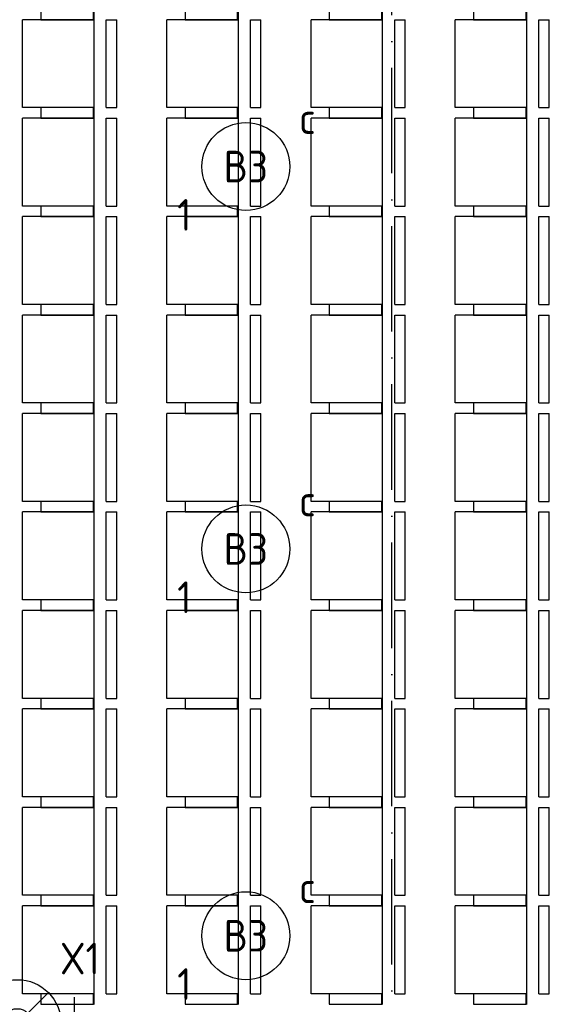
# Model space of a CAD drawing. Header units: millimetres. Extents: x 84333 to 240712, y -2244 to 84291.
# Tile 48 of 88: x 163901 to 166913, y 51851 to 57451. Entities that reach past the tile are written whole.
import ezdxf
from ezdxf.enums import TextEntityAlignment as Align

# ---------------------------------------------------------------- set-up
doc = ezdxf.new("R2010")
doc.units = ezdxf.units.MM
doc.header["$LTSCALE"] = 100
doc.linetypes.add('DASHDOT', pattern=[9, 6, -1.5, 0, -1.5])
doc.layers.get('0').update_dxf_attribs({"linetype": 'CONTINUOUS'})
for name, color, linetype in [('AFDELING', 4, 'CONTINUOUS'), ('AL$7----_STRAMIEN', 1, 'DASHDOT'), ('AL32----_BINNENKOZ', 7, 'CONTINUOUS'), ('EB63101-_ATTRIB', 2, 'CONTINUOUS'), ('EB63501-_ATTRIB', 2, 'CONTINUOUS'), ('EL63101-_LICHT-ARM', 3, 'CONTINUOUS'), ('EL63501-_NOODVRL-ARM', 3, 'CONTINUOUS'), ('EL6441--_DATACOM', 3, 'CONTINUOUS')]:
    doc.layers.add(name, color=color, linetype=linetype)
doc.styles.add('1_8', font='ISO', dxfattribs={"height": 1.8})
doc.styles.add('TECHNIC', font='technic_.ttf')

# ---------------------------------------------------------------- blocks, each defined once
blk = doc.blocks.new('EJ3T01')
at = {"color": 0}
for p, q in [((-1.768, 1.768), (1.768, -1.768)), ((1.768, 1.768), (-1.768, -1.768)), ((-3.25, -1.5), (-3.25, 1.5)), ((3.25, -1.5), (3.25, 1.5)), ((-3.25, 0.525), (-2.444, 0.525)), ((-3.25, 0.175), (-2.494, 0.175)), ((2.444, 0.525), (3.25, 0.525)), ((2.494, 0.175), (3.25, 0.175)), ((-3.25, -0.175), (-2.494, -0.175)), ((-3.25, -0.525), (-2.444, -0.525)), ((2.444, -0.525), (3.25, -0.525)), ((2.494, -0.175), (3.25, -0.175))]:
    blk.add_line(p, q, dxfattribs=at)
at = {"color": 6}
blk.add_lwpolyline([(1.768, -1.768), (1.75, -1.75)], dxfattribs=at)
at = {"color": 0}
for radius in [2.5, 0.85, 0.5]:
    blk.add_circle((0, 0), radius, dxfattribs=at)
at = {"color": 6, "style": '1_8'}
for tag, flags, p in [('A_CODE', 8, (-3.5, 2.75)), ('SCHAK', 8, (3.5, 2.75)), ('GROEP', 8, (-3.5, -2.75)), ('KAST', 9, (3.5, -2.75))]:
    blk.add_attdef(tag, text='', height=1.8, dxfattribs=dict(at, flags=flags)).set_placement(p, align=Align.MIDDLE)
blk = doc.blocks.new('ES3G00')
at = {"color": 0}
blk.add_circle((0, 0), 2.5, dxfattribs=at)
at = {"color": 0, "style": '1_8'}
for tag, flags, p in [('SCHAK', 8, (3.5, 2.75)), ('A_CODE', 8, (0, 0)), ('GROEP', 8, (-3.5, -2.75)), ('KAST', 9, (3.5, -2.75))]:
    blk.add_attdef(tag, text='', height=1.8, dxfattribs=dict(at, flags=flags)).set_placement(p, align=Align.MIDDLE)
blk = doc.blocks.new('A$C13e6995e')
at = {"layer": 'AL$7----_STRAMIEN', "color": 1}
blk.add_lwpolyline([(81684.9, 40820), (81684.9, 79257.4)], dxfattribs=at)
at = {"layer": 'AL32----_BINNENKOZ', "color": 8}
for p, q in [((79989.7, 65655), (79990, 54095)), ((80809.7, 65455), (80809.7, 54095)), ((81629.7, 65455), (81629.7, 54095)), ((82449.7, 65455), (82449.7, 54095)), ((79584.8, 59195.6), (79584.8, 59695.6)), ((79990, 59695.6), (79584.8, 59695.6)), ((79990, 59695.6), (79990, 59195.6)), ((80060.6, 59195.6), (80060.6, 59695.6)), ((80060.6, 59695.6), (80120.1, 59695.6)), ((80120.1, 59195.6), (80120.1, 59695.6)), ((80404.6, 59195.6), (80404.6, 59695.6)), ((80809.7, 59695.6), (80404.6, 59695.6)), ((80809.7, 59695.6), (80809.7, 59195.6)), ((80880.4, 59195.6), (80880.4, 59695.6)), ((80880.4, 59695.6), (80939.8, 59695.6)), ((80939.8, 59195.6), (80939.8, 59695.6)), ((81224.6, 59195.6), (81224.6, 59695.6)), ((81629.7, 59695.6), (81224.6, 59695.6)), ((81629.7, 59695.6), (81629.7, 59195.6)), ((81700.4, 59195.6), (81700.4, 59695.6)), ((81700.4, 59695.6), (81759.8, 59695.6)), ((81759.8, 59195.6), (81759.8, 59695.6)), ((82044.6, 59195.6), (82044.6, 59695.6)), ((82449.7, 59695.6), (82044.6, 59695.6)), ((82449.7, 59695.6), (82449.7, 59195.6)), ((82520.4, 59195.6), (82520.4, 59695.6)), ((82520.4, 59695.6), (82579.8, 59695.6)), ((82579.8, 59195.6), (82579.8, 59695.6)), ((79990, 59195.6), (79584.8, 59195.6)), ((80060.6, 59195.6), (80120.1, 59195.6)), ((80809.7, 59195.6), (80404.6, 59195.6)), ((80880.4, 59195.6), (80939.8, 59195.6)), ((81629.7, 59195.6), (81224.6, 59195.6)), ((81700.4, 59195.6), (81759.8, 59195.6)), ((82449.7, 59195.6), (82044.6, 59195.6)), ((82520.4, 59195.6), (82579.8, 59195.6)), ((79584.8, 58635.6), (79584.8, 59135.6)), ((79990, 59135.6), (79584.8, 59135.6)), ((79990, 59135.6), (79990, 58635.6)), ((80060.6, 58635.6), (80060.6, 59135.6)), ((80060.6, 59135.6), (80120.1, 59135.6)), ((80120.1, 58635.6), (80120.1, 59135.6)), ((80404.6, 58635.6), (80404.6, 59135.6)), ((80809.7, 59135.6), (80404.6, 59135.6)), ((80809.7, 59135.6), (80809.7, 58635.6)), ((80880.4, 58635.6), (80880.4, 59135.6)), ((80880.4, 59135.6), (80939.8, 59135.6)), ((80939.8, 58635.6), (80939.8, 59135.6)), ((81224.6, 58635.6), (81224.6, 59135.6)), ((81629.7, 59135.6), (81224.6, 59135.6)), ((81629.7, 59135.6), (81629.7, 58635.6)), ((81700.4, 58635.6), (81700.4, 59135.6)), ((81700.4, 59135.6), (81759.8, 59135.6)), ((81759.8, 58635.6), (81759.8, 59135.6)), ((82044.6, 58635.6), (82044.6, 59135.6)), ((82449.7, 59135.6), (82044.6, 59135.6)), ((82449.7, 59135.6), (82449.7, 58635.6)), ((82520.4, 58635.6), (82520.4, 59135.6)), ((82520.4, 59135.6), (82579.8, 59135.6)), ((82579.8, 58635.6), (82579.8, 59135.6)), ((79990, 58635.6), (79584.8, 58635.6)), ((80060.6, 58635.6), (80120.1, 58635.6)), ((80809.7, 58635.6), (80404.6, 58635.6)), ((80880.4, 58635.6), (80939.8, 58635.6)), ((81629.7, 58635.6), (81224.6, 58635.6)), ((81700.4, 58635.6), (81759.8, 58635.6)), ((82449.7, 58635.6), (82044.6, 58635.6)), ((82520.4, 58635.6), (82579.8, 58635.6)), ((79584.8, 58075.6), (79584.8, 58575.6)), ((79990, 58575.6), (79584.8, 58575.6)), ((79990, 58575.6), (79990, 58075.6)), ((80060.6, 58075.6), (80060.6, 58575.6)), ((80060.6, 58575.6), (80120.1, 58575.6)), ((80120.1, 58075.6), (80120.1, 58575.6)), ((80404.6, 58075.6), (80404.6, 58575.6)), ((80809.7, 58575.6), (80404.6, 58575.6)), ((80809.7, 58575.6), (80809.7, 58075.6)), ((80880.4, 58075.6), (80880.4, 58575.6)), ((80880.4, 58575.6), (80939.8, 58575.6)), ((80939.8, 58075.6), (80939.8, 58575.6)), ((81224.6, 58075.6), (81224.6, 58575.6)), ((81629.7, 58575.6), (81224.6, 58575.6)), ((81629.7, 58575.6), (81629.7, 58075.6)), ((81700.4, 58075.6), (81700.4, 58575.6)), ((81700.4, 58575.6), (81759.8, 58575.6)), ((81759.8, 58075.6), (81759.8, 58575.6)), ((82044.6, 58075.6), (82044.6, 58575.6)), ((82449.7, 58575.6), (82044.6, 58575.6)), ((82449.7, 58575.6), (82449.7, 58075.6)), ((82520.4, 58075.6), (82520.4, 58575.6)), ((82520.4, 58575.6), (82579.8, 58575.6)), ((82579.8, 58075.6), (82579.8, 58575.6)), ((79990, 58075.6), (79584.8, 58075.6)), ((80060.6, 58075.6), (80120.1, 58075.6)), ((80809.7, 58075.6), (80404.6, 58075.6)), ((80880.4, 58075.6), (80939.8, 58075.6)), ((81629.7, 58075.6), (81224.6, 58075.6)), ((81700.4, 58075.6), (81759.8, 58075.6)), ((82449.7, 58075.6), (82044.6, 58075.6)), ((82520.4, 58075.6), (82579.8, 58075.6)), ((79584.8, 57515.6), (79584.8, 58015.6)), ((79990, 58015.6), (79584.8, 58015.6)), ((79990, 58015.6), (79990, 57515.6)), ((80060.6, 57515.6), (80060.6, 58015.6)), ((80060.6, 58015.6), (80120.1, 58015.6)), ((80120.1, 57515.6), (80120.1, 58015.6)), ((80404.6, 57515.6), (80404.6, 58015.6)), ((80809.7, 58015.6), (80404.6, 58015.6)), ((80809.7, 58015.6), (80809.7, 57515.6)), ((80880.4, 57515.6), (80880.4, 58015.6)), ((80880.4, 58015.6), (80939.8, 58015.6)), ((80939.8, 57515.6), (80939.8, 58015.6)), ((81224.6, 57515.6), (81224.6, 58015.6)), ((81629.7, 58015.6), (81224.6, 58015.6)), ((81629.7, 58015.6), (81629.7, 57515.6)), ((81700.4, 57515.6), (81700.4, 58015.6)), ((81700.4, 58015.6), (81759.8, 58015.6)), ((81759.8, 57515.6), (81759.8, 58015.6)), ((82044.6, 57515.6), (82044.6, 58015.6)), ((82449.7, 58015.6), (82044.6, 58015.6)), ((82449.7, 58015.6), (82449.7, 57515.6)), ((82520.4, 57515.6), (82520.4, 58015.6)), ((82520.4, 58015.6), (82579.8, 58015.6)), ((82579.8, 57515.6), (82579.8, 58015.6)), ((79990, 57515.6), (79584.8, 57515.6)), ((80060.6, 57515.6), (80120.1, 57515.6)), ((80809.7, 57515.6), (80404.6, 57515.6)), ((80880.4, 57515.6), (80939.8, 57515.6)), ((81629.7, 57515.6), (81224.6, 57515.6)), ((81700.4, 57515.6), (81759.8, 57515.6)), ((82449.7, 57515.6), (82044.6, 57515.6)), ((82520.4, 57515.6), (82579.8, 57515.6)), ((79584.8, 56955.6), (79584.8, 57455.6)), ((79990, 57455.6), (79584.8, 57455.6)), ((79990, 57455.6), (79990, 56955.6)), ((80060.6, 56955.6), (80060.6, 57455.6)), ((80060.6, 57455.6), (80120.1, 57455.6)), ((80120.1, 56955.6), (80120.1, 57455.6)), ((80404.6, 56955.6), (80404.6, 57455.6)), ((80809.7, 57455.6), (80404.6, 57455.6)), ((80809.7, 57455.6), (80809.7, 56955.6)), ((80880.4, 56955.6), (80880.4, 57455.6)), ((80880.4, 57455.6), (80939.8, 57455.6)), ((80939.8, 56955.6), (80939.8, 57455.6)), ((81224.6, 56955.6), (81224.6, 57455.6)), ((81629.7, 57455.6), (81224.6, 57455.6)), ((81629.7, 57455.6), (81629.7, 56955.6)), ((81700.4, 56955.6), (81700.4, 57455.6)), ((81700.4, 57455.6), (81759.8, 57455.6)), ((81759.8, 56955.6), (81759.8, 57455.6)), ((82044.6, 56955.6), (82044.6, 57455.6)), ((82449.7, 57455.6), (82044.6, 57455.6)), ((82449.7, 57455.6), (82449.7, 56955.6)), ((82520.4, 56955.6), (82520.4, 57455.6)), ((82520.4, 57455.6), (82579.8, 57455.6)), ((82579.8, 56955.6), (82579.8, 57455.6)), ((79990, 56955.6), (79584.8, 56955.6)), ((80060.6, 56955.6), (80120.1, 56955.6)), ((80809.7, 56955.6), (80404.6, 56955.6)), ((80880.4, 56955.6), (80939.8, 56955.6)), ((81629.7, 56955.6), (81224.6, 56955.6)), ((81700.4, 56955.6), (81759.8, 56955.6)), ((82449.7, 56955.6), (82044.6, 56955.6)), ((82520.4, 56955.6), (82579.8, 56955.6)), ((79584.8, 56395.6), (79584.8, 56895.6)), ((79990, 56895.6), (79584.8, 56895.6)), ((79990, 56895.6), (79990, 56395.6)), ((80060.6, 56395.6), (80060.6, 56895.6)), ((80060.6, 56895.6), (80120.1, 56895.6)), ((80120.1, 56395.6), (80120.1, 56895.6)), ((80404.6, 56395.6), (80404.6, 56895.6)), ((80809.7, 56895.6), (80404.6, 56895.6)), ((80809.7, 56895.6), (80809.7, 56395.6)), ((80880.4, 56395.6), (80880.4, 56895.6)), ((80880.4, 56895.6), (80939.8, 56895.6)), ((80939.8, 56395.6), (80939.8, 56895.6)), ((81224.6, 56395.6), (81224.6, 56895.6)), ((81629.7, 56895.6), (81224.6, 56895.6)), ((81629.7, 56895.6), (81629.7, 56395.6)), ((81700.4, 56395.6), (81700.4, 56895.6)), ((81700.4, 56895.6), (81759.8, 56895.6)), ((81759.8, 56395.6), (81759.8, 56895.6)), ((82044.6, 56395.6), (82044.6, 56895.6)), ((82449.7, 56895.6), (82044.6, 56895.6)), ((82449.7, 56895.6), (82449.7, 56395.6)), ((82520.4, 56395.6), (82520.4, 56895.6)), ((82520.4, 56895.6), (82579.8, 56895.6)), ((82579.8, 56395.6), (82579.8, 56895.6)), ((79990, 56395.6), (79584.8, 56395.6)), ((80060.6, 56395.6), (80120.1, 56395.6)), ((80809.7, 56395.6), (80404.6, 56395.6)), ((80880.4, 56395.6), (80939.8, 56395.6)), ((81629.7, 56395.6), (81224.6, 56395.6)), ((81700.4, 56395.6), (81759.8, 56395.6)), ((82449.7, 56395.6), (82044.6, 56395.6)), ((82520.4, 56395.6), (82579.8, 56395.6)), ((79584.8, 55835.6), (79584.8, 56335.6)), ((79990, 56335.6), (79584.8, 56335.6)), ((79990, 56335.6), (79990, 55835.6)), ((80060.6, 55835.6), (80060.6, 56335.6)), ((80060.6, 56335.6), (80120.1, 56335.6)), ((80120.1, 55835.6), (80120.1, 56335.6)), ((80404.6, 55835.6), (80404.6, 56335.6)), ((80809.7, 56335.6), (80404.6, 56335.6)), ((80809.7, 56335.6), (80809.7, 55835.6)), ((80880.4, 55835.6), (80880.4, 56335.6)), ((80880.4, 56335.6), (80939.8, 56335.6)), ((80939.8, 55835.6), (80939.8, 56335.6)), ((81224.6, 55835.6), (81224.6, 56335.6)), ((81629.7, 56335.6), (81224.6, 56335.6)), ((81629.7, 56335.6), (81629.7, 55835.6)), ((81700.4, 55835.6), (81700.4, 56335.6)), ((81700.4, 56335.6), (81759.8, 56335.6)), ((81759.8, 55835.6), (81759.8, 56335.6)), ((82044.6, 55835.6), (82044.6, 56335.6)), ((82449.7, 56335.6), (82044.6, 56335.6)), ((82449.7, 56335.6), (82449.7, 55835.6)), ((82520.4, 55835.6), (82520.4, 56335.6)), ((82520.4, 56335.6), (82579.8, 56335.6)), ((82579.8, 55835.6), (82579.8, 56335.6)), ((79990, 55835.6), (79584.8, 55835.6)), ((80060.6, 55835.6), (80120.1, 55835.6)), ((80809.7, 55835.6), (80404.6, 55835.6)), ((80880.4, 55835.6), (80939.8, 55835.6)), ((81629.7, 55835.6), (81224.6, 55835.6)), ((81700.4, 55835.6), (81759.8, 55835.6)), ((82449.7, 55835.6), (82044.6, 55835.6)), ((82520.4, 55835.6), (82579.8, 55835.6)), ((79584.8, 55275.6), (79584.8, 55775.6)), ((79990, 55775.6), (79584.8, 55775.6)), ((79990, 55775.6), (79990, 55275.6)), ((80060.6, 55275.6), (80060.6, 55775.6)), ((80060.6, 55775.6), (80120.1, 55775.6)), ((80120.1, 55275.6), (80120.1, 55775.6)), ((80404.6, 55275.6), (80404.6, 55775.6)), ((80809.7, 55775.6), (80404.6, 55775.6)), ((80809.7, 55775.6), (80809.7, 55275.6)), ((80880.4, 55275.6), (80880.4, 55775.6)), ((80880.4, 55775.6), (80939.8, 55775.6)), ((80939.8, 55275.6), (80939.8, 55775.6)), ((81224.6, 55275.6), (81224.6, 55775.6)), ((81629.7, 55775.6), (81224.6, 55775.6)), ((81629.7, 55775.6), (81629.7, 55275.6)), ((81700.4, 55275.6), (81700.4, 55775.6)), ((81700.4, 55775.6), (81759.8, 55775.6)), ((81759.8, 55275.6), (81759.8, 55775.6)), ((82044.6, 55275.6), (82044.6, 55775.6)), ((82449.7, 55775.6), (82044.6, 55775.6)), ((82449.7, 55775.6), (82449.7, 55275.6)), ((82520.4, 55275.6), (82520.4, 55775.6)), ((82520.4, 55775.6), (82579.8, 55775.6)), ((82579.8, 55275.6), (82579.8, 55775.6)), ((79990, 55275.6), (79584.8, 55275.6)), ((80060.6, 55275.6), (80120.1, 55275.6)), ((80809.7, 55275.6), (80404.6, 55275.6)), ((80880.4, 55275.6), (80939.8, 55275.6)), ((81629.7, 55275.6), (81224.6, 55275.6)), ((81700.4, 55275.6), (81759.8, 55275.6)), ((82449.7, 55275.6), (82044.6, 55275.6)), ((82520.4, 55275.6), (82579.8, 55275.6)), ((79584.8, 54715.6), (79584.8, 55215.6)), ((79990, 55215.6), (79584.8, 55215.6)), ((79990, 55215.6), (79990, 54715.6)), ((80060.6, 54715.6), (80060.6, 55215.6)), ((80060.6, 55215.6), (80120.1, 55215.6)), ((80120.1, 54715.6), (80120.1, 55215.6)), ((80404.6, 54715.6), (80404.6, 55215.6)), ((80809.7, 55215.6), (80404.6, 55215.6)), ((80809.7, 55215.6), (80809.7, 54715.6)), ((80880.4, 54715.6), (80880.4, 55215.6)), ((80880.4, 55215.6), (80939.8, 55215.6)), ((80939.8, 54715.6), (80939.8, 55215.6)), ((81224.6, 54715.6), (81224.6, 55215.6)), ((81629.7, 55215.6), (81224.6, 55215.6)), ((81629.7, 55215.6), (81629.7, 54715.6)), ((81700.4, 54715.6), (81700.4, 55215.6)), ((81700.4, 55215.6), (81759.8, 55215.6)), ((81759.8, 54715.6), (81759.8, 55215.6)), ((82044.6, 54715.6), (82044.6, 55215.6)), ((82449.7, 55215.6), (82044.6, 55215.6)), ((82449.7, 55215.6), (82449.7, 54715.6)), ((82520.4, 54715.6), (82520.4, 55215.6)), ((82520.4, 55215.6), (82579.8, 55215.6)), ((82579.8, 54715.6), (82579.8, 55215.6)), ((79990, 54715.6), (79584.8, 54715.6)), ((80060.6, 54715.6), (80120.1, 54715.6)), ((80809.7, 54715.6), (80404.6, 54715.6)), ((80880.4, 54715.6), (80939.8, 54715.6)), ((81629.7, 54715.6), (81224.6, 54715.6)), ((81700.4, 54715.6), (81759.8, 54715.6)), ((82449.7, 54715.6), (82044.6, 54715.6)), ((82520.4, 54715.6), (82579.8, 54715.6)), ((79584.8, 54155.6), (79584.8, 54655.6)), ((79990, 54655.6), (79584.8, 54655.6)), ((79990, 54655.6), (79990, 54155.6)), ((80060.6, 54155.6), (80060.6, 54655.6)), ((80060.6, 54655.6), (80120.1, 54655.6)), ((80120.1, 54155.6), (80120.1, 54655.6)), ((80404.6, 54155.6), (80404.6, 54655.6)), ((80809.7, 54655.6), (80404.6, 54655.6)), ((80809.7, 54655.6), (80809.7, 54155.6)), ((80880.4, 54155.6), (80880.4, 54655.6)), ((80880.4, 54655.6), (80939.8, 54655.6)), ((80939.8, 54155.6), (80939.8, 54655.6)), ((81224.6, 54155.6), (81224.6, 54655.6)), ((81629.7, 54655.6), (81224.6, 54655.6)), ((81629.7, 54655.6), (81629.7, 54155.6)), ((81700.4, 54155.6), (81700.4, 54655.6)), ((81700.4, 54655.6), (81759.8, 54655.6)), ((81759.8, 54155.6), (81759.8, 54655.6)), ((82044.6, 54155.6), (82044.6, 54655.6)), ((82449.7, 54655.6), (82044.6, 54655.6)), ((82449.7, 54655.6), (82449.7, 54155.6)), ((82520.4, 54155.6), (82520.4, 54655.6)), ((82520.4, 54655.6), (82579.8, 54655.6)), ((82579.8, 54155.6), (82579.8, 54655.6)), ((79990, 54155.6), (79584.8, 54155.6)), ((80060.6, 54155.6), (80120.1, 54155.6)), ((80809.7, 54155.6), (80404.6, 54155.6)), ((80880.4, 54155.6), (80939.8, 54155.6)), ((81629.7, 54155.6), (81224.6, 54155.6)), ((81700.4, 54155.6), (81759.8, 54155.6)), ((82449.7, 54155.6), (82044.6, 54155.6)), ((82520.4, 54155.6), (82579.8, 54155.6))]:
    blk.add_line(p, q, dxfattribs=at)
for points in [[(79688.8, 59695.6), (79987.8, 59695.6), (79987.8, 59755.6), (79688.8, 59755.6)], [(80508.6, 59695.6), (80807.5, 59695.6), (80807.5, 59755.6), (80508.6, 59755.6)], [(81328.6, 59695.6), (81627.5, 59695.6), (81627.5, 59755.6), (81328.6, 59755.6)], [(82148.6, 59695.6), (82447.5, 59695.6), (82447.5, 59755.6), (82148.6, 59755.6)], [(79688.8, 59135.6), (79987.8, 59135.6), (79987.8, 59195.6), (79688.8, 59195.6)], [(79688.8, 59135.6), (79987.8, 59135.6), (79987.8, 59195.6), (79688.8, 59195.6)], [(80508.6, 59135.6), (80807.5, 59135.6), (80807.5, 59195.6), (80508.6, 59195.6)], [(80508.6, 59135.6), (80807.5, 59135.6), (80807.5, 59195.6), (80508.6, 59195.6)], [(81328.6, 59135.6), (81627.5, 59135.6), (81627.5, 59195.6), (81328.6, 59195.6)], [(81328.6, 59135.6), (81627.5, 59135.6), (81627.5, 59195.6), (81328.6, 59195.6)], [(82148.6, 59135.6), (82447.5, 59135.6), (82447.5, 59195.6), (82148.6, 59195.6)], [(82148.6, 59135.6), (82447.5, 59135.6), (82447.5, 59195.6), (82148.6, 59195.6)], [(79688.8, 58575.6), (79987.8, 58575.6), (79987.8, 58635.6), (79688.8, 58635.6)], [(79688.8, 58575.6), (79987.8, 58575.6), (79987.8, 58635.6), (79688.8, 58635.6)], [(80508.6, 58575.6), (80807.5, 58575.6), (80807.5, 58635.6), (80508.6, 58635.6)], [(80508.6, 58575.6), (80807.5, 58575.6), (80807.5, 58635.6), (80508.6, 58635.6)], [(81328.6, 58575.6), (81627.5, 58575.6), (81627.5, 58635.6), (81328.6, 58635.6)], [(81328.6, 58575.6), (81627.5, 58575.6), (81627.5, 58635.6), (81328.6, 58635.6)], [(82148.6, 58575.6), (82447.5, 58575.6), (82447.5, 58635.6), (82148.6, 58635.6)], [(82148.6, 58575.6), (82447.5, 58575.6), (82447.5, 58635.6), (82148.6, 58635.6)], [(79688.8, 58015.6), (79987.8, 58015.6), (79987.8, 58075.6), (79688.8, 58075.6)], [(79688.8, 58015.6), (79987.8, 58015.6), (79987.8, 58075.6), (79688.8, 58075.6)], [(80508.6, 58015.6), (80807.5, 58015.6), (80807.5, 58075.6), (80508.6, 58075.6)], [(80508.6, 58015.6), (80807.5, 58015.6), (80807.5, 58075.6), (80508.6, 58075.6)], [(81328.6, 58015.6), (81627.5, 58015.6), (81627.5, 58075.6), (81328.6, 58075.6)], [(81328.6, 58015.6), (81627.5, 58015.6), (81627.5, 58075.6), (81328.6, 58075.6)], [(82148.6, 58015.6), (82447.5, 58015.6), (82447.5, 58075.6), (82148.6, 58075.6)], [(82148.6, 58015.6), (82447.5, 58015.6), (82447.5, 58075.6), (82148.6, 58075.6)], [(79688.8, 57455.6), (79987.8, 57455.6), (79987.8, 57515.6), (79688.8, 57515.6)], [(79688.8, 57455.6), (79987.8, 57455.6), (79987.8, 57515.6), (79688.8, 57515.6)], [(80508.6, 57455.6), (80807.5, 57455.6), (80807.5, 57515.6), (80508.6, 57515.6)], [(80508.6, 57455.6), (80807.5, 57455.6), (80807.5, 57515.6), (80508.6, 57515.6)], [(81328.6, 57455.6), (81627.5, 57455.6), (81627.5, 57515.6), (81328.6, 57515.6)], [(81328.6, 57455.6), (81627.5, 57455.6), (81627.5, 57515.6), (81328.6, 57515.6)], [(82148.6, 57455.6), (82447.5, 57455.6), (82447.5, 57515.6), (82148.6, 57515.6)], [(82148.6, 57455.6), (82447.5, 57455.6), (82447.5, 57515.6), (82148.6, 57515.6)], [(79688.8, 56895.6), (79987.8, 56895.6), (79987.8, 56955.6), (79688.8, 56955.6)], [(79688.8, 56895.6), (79987.8, 56895.6), (79987.8, 56955.6), (79688.8, 56955.6)], [(80508.6, 56895.6), (80807.5, 56895.6), (80807.5, 56955.6), (80508.6, 56955.6)], [(80508.6, 56895.6), (80807.5, 56895.6), (80807.5, 56955.6), (80508.6, 56955.6)], [(81328.6, 56895.6), (81627.5, 56895.6), (81627.5, 56955.6), (81328.6, 56955.6)], [(81328.6, 56895.6), (81627.5, 56895.6), (81627.5, 56955.6), (81328.6, 56955.6)], [(82148.6, 56895.6), (82447.5, 56895.6), (82447.5, 56955.6), (82148.6, 56955.6)], [(82148.6, 56895.6), (82447.5, 56895.6), (82447.5, 56955.6), (82148.6, 56955.6)], [(79688.8, 56335.6), (79987.8, 56335.6), (79987.8, 56395.6), (79688.8, 56395.6)], [(79688.8, 56335.6), (79987.8, 56335.6), (79987.8, 56395.6), (79688.8, 56395.6)], [(80508.6, 56335.6), (80807.5, 56335.6), (80807.5, 56395.6), (80508.6, 56395.6)], [(80508.6, 56335.6), (80807.5, 56335.6), (80807.5, 56395.6), (80508.6, 56395.6)], [(81328.6, 56335.6), (81627.5, 56335.6), (81627.5, 56395.6), (81328.6, 56395.6)], [(81328.6, 56335.6), (81627.5, 56335.6), (81627.5, 56395.6), (81328.6, 56395.6)], [(82148.6, 56335.6), (82447.5, 56335.6), (82447.5, 56395.6), (82148.6, 56395.6)], [(82148.6, 56335.6), (82447.5, 56335.6), (82447.5, 56395.6), (82148.6, 56395.6)], [(79688.8, 55775.6), (79987.8, 55775.6), (79987.8, 55835.6), (79688.8, 55835.6)], [(79688.8, 55775.6), (79987.8, 55775.6), (79987.8, 55835.6), (79688.8, 55835.6)], [(80508.6, 55775.6), (80807.5, 55775.6), (80807.5, 55835.6), (80508.6, 55835.6)], [(80508.6, 55775.6), (80807.5, 55775.6), (80807.5, 55835.6), (80508.6, 55835.6)], [(81328.6, 55775.6), (81627.5, 55775.6), (81627.5, 55835.6), (81328.6, 55835.6)], [(81328.6, 55775.6), (81627.5, 55775.6), (81627.5, 55835.6), (81328.6, 55835.6)], [(82148.6, 55775.6), (82447.5, 55775.6), (82447.5, 55835.6), (82148.6, 55835.6)], [(82148.6, 55775.6), (82447.5, 55775.6), (82447.5, 55835.6), (82148.6, 55835.6)], [(79688.8, 55215.6), (79987.8, 55215.6), (79987.8, 55275.6), (79688.8, 55275.6)], [(79688.8, 55215.6), (79987.8, 55215.6), (79987.8, 55275.6), (79688.8, 55275.6)], [(80508.6, 55215.6), (80807.5, 55215.6), (80807.5, 55275.6), (80508.6, 55275.6)], [(80508.6, 55215.6), (80807.5, 55215.6), (80807.5, 55275.6), (80508.6, 55275.6)], [(81328.6, 55215.6), (81627.5, 55215.6), (81627.5, 55275.6), (81328.6, 55275.6)], [(81328.6, 55215.6), (81627.5, 55215.6), (81627.5, 55275.6), (81328.6, 55275.6)], [(82148.6, 55215.6), (82447.5, 55215.6), (82447.5, 55275.6), (82148.6, 55275.6)], [(82148.6, 55215.6), (82447.5, 55215.6), (82447.5, 55275.6), (82148.6, 55275.6)], [(79688.8, 54655.6), (79987.8, 54655.6), (79987.8, 54715.6), (79688.8, 54715.6)], [(79688.8, 54655.6), (79987.8, 54655.6), (79987.8, 54715.6), (79688.8, 54715.6)], [(80508.6, 54655.6), (80807.5, 54655.6), (80807.5, 54715.6), (80508.6, 54715.6)], [(80508.6, 54655.6), (80807.5, 54655.6), (80807.5, 54715.6), (80508.6, 54715.6)], [(81328.6, 54655.6), (81627.5, 54655.6), (81627.5, 54715.6), (81328.6, 54715.6)], [(81328.6, 54655.6), (81627.5, 54655.6), (81627.5, 54715.6), (81328.6, 54715.6)], [(82148.6, 54655.6), (82447.5, 54655.6), (82447.5, 54715.6), (82148.6, 54715.6)], [(82148.6, 54655.6), (82447.5, 54655.6), (82447.5, 54715.6), (82148.6, 54715.6)], [(79688.8, 54095.6), (79987.8, 54095.6), (79987.8, 54155.6), (79688.8, 54155.6)], [(80508.6, 54095.6), (80807.5, 54095.6), (80807.5, 54155.6), (80508.6, 54155.6)], [(81328.6, 54095.6), (81627.5, 54095.6), (81627.5, 54155.6), (81328.6, 54155.6)], [(82148.6, 54095.6), (82447.5, 54095.6), (82447.5, 54155.6), (82148.6, 54155.6)]]:
    blk.add_lwpolyline(points, close=True, dxfattribs=at)
at = {"layer": 'AFDELING', "color": 8, "style": 'TECHNIC'}
for p in [(92219.2, 54467.7), (58038, 41625.4), (88107.6, 41443.8)]:
    blk.add_attdef('VIDE', text='', height=500, dxfattribs=at).set_placement(p, align=Align.CENTER)
blk.add_attdef('VIDE', text='', height=500, rotation=90, dxfattribs=at).set_placement((75128.7, 25766.1), align=Align.CENTER)

msp = doc.modelspace()

# ---------------------------------------------------------------- block references
at = {"layer": 'EL63101-_LICHT-ARM'}
ref = msp.add_blockref('ES3G00', (165187.2, 56616.2), dxfattribs=dict(at, xscale=100, yscale=100, zscale=100))
ref.add_attrib('A_CODE', 'B3', dxfattribs={"layer": 'EB63101-_ATTRIB', "color": 1, "height": 180, "style": '1_8', "flags": 8}).set_placement((165187.2, 56616.2), align=Align.MIDDLE)
ref.add_attrib('GROEP', '1', dxfattribs={"layer": 'EB63101-_ATTRIB', "color": 1, "height": 180, "style": '1_8', "flags": 8}).set_placement((164837.2, 56341.2), align=Align.MIDDLE)
ref.add_attrib('SCHAK', 'c', dxfattribs={"layer": 'EB63101-_ATTRIB', "color": 1, "height": 180, "style": '1_8', "flags": 8}).set_placement((165537.2, 56891.2), align=Align.MIDDLE)
ref = msp.add_blockref('ES3G00', (165187.2, 54441.2), dxfattribs=dict(at, xscale=100, yscale=100, zscale=100))
ref.add_attrib('A_CODE', 'B3', dxfattribs={"layer": 'EB63101-_ATTRIB', "color": 1, "height": 180, "style": '1_8', "flags": 8}).set_placement((165187.2, 54441.2), align=Align.MIDDLE)
ref.add_attrib('GROEP', '1', dxfattribs={"layer": 'EB63101-_ATTRIB', "color": 1, "height": 180, "style": '1_8', "flags": 8}).set_placement((164837.2, 54166.2), align=Align.MIDDLE)
ref.add_attrib('SCHAK', 'c', dxfattribs={"layer": 'EB63101-_ATTRIB', "color": 1, "height": 180, "style": '1_8', "flags": 8}).set_placement((165537.2, 54716.2), align=Align.MIDDLE)
ref = msp.add_blockref('ES3G00', (165187.2, 52241.2), dxfattribs=dict(at, xscale=100, yscale=100, zscale=100))
ref.add_attrib('A_CODE', 'B3', dxfattribs={"layer": 'EB63101-_ATTRIB', "color": 1, "height": 180, "style": '1_8', "flags": 8}).set_placement((165187.2, 52241.2), align=Align.MIDDLE)
ref.add_attrib('GROEP', '1', dxfattribs={"layer": 'EB63101-_ATTRIB', "color": 1, "height": 180, "style": '1_8', "flags": 8}).set_placement((164837.2, 51966.2), align=Align.MIDDLE)
ref.add_attrib('SCHAK', 'c', dxfattribs={"layer": 'EB63101-_ATTRIB', "color": 1, "height": 180, "style": '1_8', "flags": 8}).set_placement((165537.2, 52516.2), align=Align.MIDDLE)
at = {"layer": 'EL63501-_NOODVRL-ARM'}
ref = msp.add_blockref('EJ3T01', (163887.2, 51741.2), dxfattribs=dict(at, xscale=100, yscale=100, zscale=100))
ref.add_attrib('A_CODE', 'X1', dxfattribs={"layer": 'EB63501-_ATTRIB', "color": 1, "height": 180, "style": '1_8', "flags": 8}).set_placement((164243.2, 52111.3), align=Align.MIDDLE)
ref.add_attrib('GROEP', 'NVK02-14', dxfattribs={"layer": 'EB63501-_ATTRIB', "color": 1, "height": 180, "style": '1_8', "flags": 8}).set_placement((164199.8, 51331.8), align=Align.MIDDLE)
at = {"layer": 'EL6441--_DATACOM'}
msp.add_blockref('A$C13e6995e', (84333, -2244.2), dxfattribs=at)

doc.saveas('drawing.dxf')
